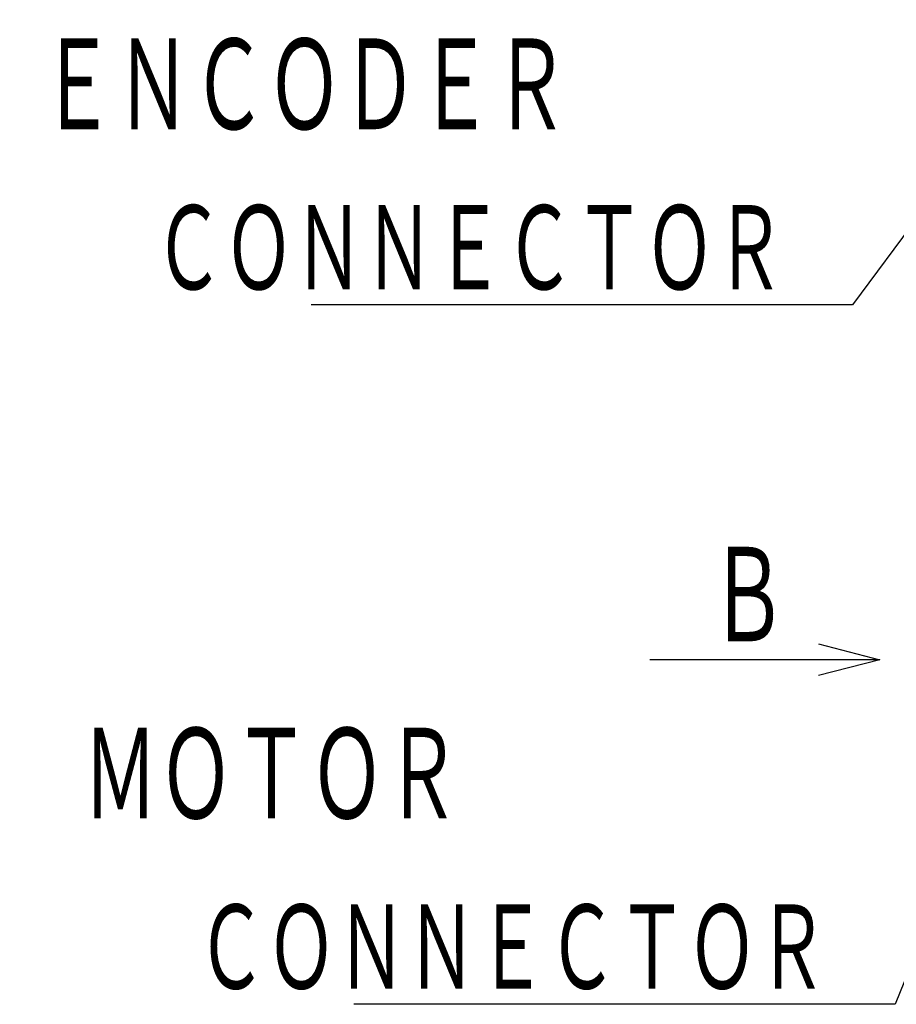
# Model space of a CAD drawing. Header units: millimetres. Extents: x 0 to 1300, y 0 to 891.
# Tile 98 of 146: x 300 to 386, y 445 to 541. Entities that reach past the tile are written whole.
import ezdxf

# ---------------------------------------------------------------- set-up
doc = ezdxf.new("R2010")
doc.units = ezdxf.units.MM
doc.header["$LTSCALE"] = 0.545669
doc.layers.add('NoLayerName_001', color=7, linetype='Continuous')
doc.styles.get("Standard").update_dxf_attribs({"font": 'txt', "bigfont": 'extfont2'})
doc.dimstyles.get("Standard").update_dxf_attribs({"dimtxt": 2.5, "dimasz": 2.5, "dimexe": 1, "dimexo": 1, "dimtad": 1, "dimdec": 3, "dimzin": 0, "dimdsep": 46, "dimtxsty": 'Standard', "dimcen": 2.5, "dimadec": 3, "dimazin": 0, "dimtfac": 0.75, "dimtdec": 3, "dimtmove": 0, "dimatfit": 3, "dimfxl": 1, "dimarcsym": 0})

msp = doc.modelspace()

# ---------------------------------------------------------------- texts
at = {"layer": 'NoLayerName_001', "color": 3, "lineweight": 13, "attachment_point": 7}
for s, insert, char_height in [('\\A1;\\W0.6667;ＥＮＣＯＤＥＲ', (302.31024248, 529.52170493), 10.0799999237), ('\\A1;\\W0.6667;Ｂ', (367.78239045, 479.38), 10.5), ('\\A1;\\W0.6667;ＭＯＴＯＲ', (306.47811556, 462.09936777), 10.0799999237)]:
    msp.add_mtext(s, dxfattribs=dict(at, insert=insert, char_height=char_height))
at = {"layer": 'NoLayerName_001', "color": 3, "linetype": 'Continuous', "lineweight": 13, "char_height": 9.36, "attachment_point": 9, "line_spacing_factor": 0.6}
for insert in [(375.20224039, 513.92170304), (379.37011331, 445.51541851)]:
    msp.add_mtext('\\A1;\\W0.6667;ＣＯＮＮＥＣＴＯＲ', dxfattribs=dict(at, insert=insert))

# ---------------------------------------------------------------- leaders
at = {"layer": 'NoLayerName_001', "color": 3, "linetype": 'Continuous', "lineweight": 13, "annotation_type": 0, "has_hookline": 1, "hookline_direction": 1, "text_width": 46.35660343}
for points in [[(402.5, 541.3), (381.82724039, 513.29670304), (375.82724039, 513.29670304)], [(399.55006463, 478.6), (385.99511331, 444.89041851), (379.99511331, 444.89041851)]]:
    msp.add_leader(points, dimstyle='Standard', override={"dimtxt": 9.36, "dimasz": 6, "dimldrblk": 'OPEN30'}, dxfattribs=at)
at = {"layer": 'NoLayerName_001', "color": 3, "linetype": 'Continuous', "lineweight": 13}
msp.add_leader([(384.49135311, 478.6), (361.99135455, 478.6)], dimstyle='Standard', override={"dimasz": 6, "dimldrblk": 'OPEN30'}, dxfattribs=at)

doc.saveas('drawing.dxf')
